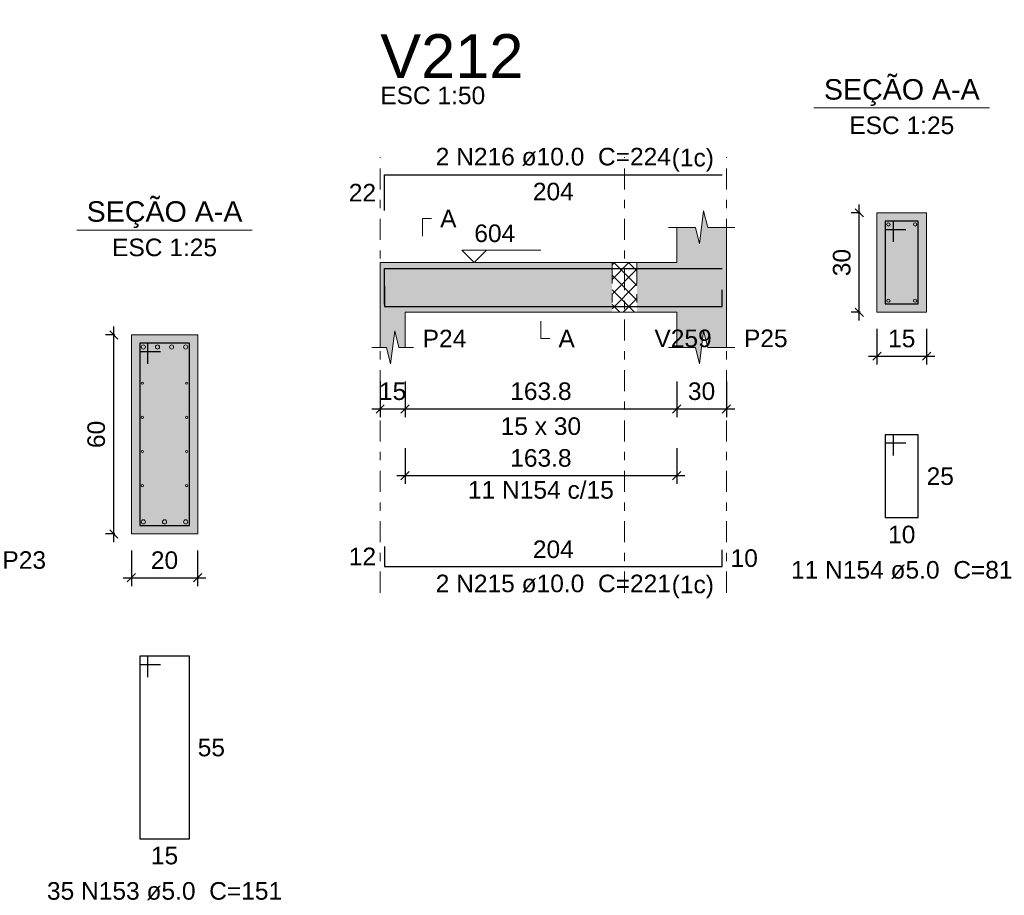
# Model space of a CAD drawing. Header units: millimetres. Extents: x 0 to 119, y 0 to 84.
# Tile 16 of 30: x 47 to 59, y 47 to 57. Entities that reach past the tile are written whole.
import ezdxf

# ---------------------------------------------------------------- set-up
doc = ezdxf.new("R2010")
doc.units = ezdxf.units.MM
doc.header["$MEASUREMENT"] = 0
doc.linetypes.add('DASHDOT', pattern=[2.54, 1.27, -0.635, 0, -0.635])
doc.linetypes.add('NULL', pattern=[0])
doc.layers.get('0').update_dxf_attribs({"lineweight": 18})
for name, color, linetype, lineweight in [('Descrição da armadura', 7, 'Continuous', 0), ('DT-Barras na forma', 2, 'Continuous', 30), ('DT-Barras no corte', 5, 'Continuous', 5), ('DT-Barras rebatidas', 2, 'Continuous', 30), ('DT-Cotas', 9, 'Continuous', 5), ('DT-Forma', 5, 'Continuous', 5), ('DT-Hachura forma vigas', 254, 'Continuous', 5), ('DT-Hachura intersecção vigas', 9, 'Continuous', 5), ('DT-Hachura seção vigas', 254, 'Continuous', 5), ('DT-Pontilhado', 9, 'DASHDOT', 5), ('DT-Textos', 7, 'Continuous', 5), ('DT-Título', 3, 'Continuous', 20), ('Textos armaduras', 7, 'Continuous', 0)]:
    doc.layers.add(name, color=color, linetype=linetype, lineweight=lineweight)
doc.styles.add('Arial', font='txt')
doc.dimstyles.new('UM_25.000000', dxfattribs={"dimtxt": 0.18, "dimasz": 0.1, "dimexe": 0.1, "dimexo": 0.2, "dimgap": 0, "dimtad": 1, "dimtih": 1, "dimtoh": 1, "dimdec": 1, "dimlfac": 25, "dimzin": 0, "dimdsep": 46, "dimtxsty": 'Standard', "dimcen": 0.09, "dimdle": 0.1, "dimadec": 1, "dimazin": 2, "dimtfac": 1, "dimtdec": 4, "dimtofl": 0, "dimtmove": 0, "dimatfit": 3, "dimfxl": 1, "dimtolj": 1, "dimarcsym": 0})
doc.dimstyles.new('UM_50.000000', dxfattribs={"dimtxt": 0.18, "dimasz": 0.1, "dimexe": 0.1, "dimexo": 0.2, "dimgap": 0, "dimtad": 1, "dimtih": 1, "dimtoh": 1, "dimdec": 1, "dimlfac": 50, "dimzin": 0, "dimdsep": 46, "dimtxsty": 'Standard', "dimcen": 0.09, "dimdle": 0.1, "dimadec": 1, "dimazin": 2, "dimtfac": 1, "dimtdec": 4, "dimtofl": 0, "dimtmove": 0, "dimatfit": 3, "dimfxl": 1, "dimtolj": 1, "dimarcsym": 0})

# ---------------------------------------------------------------- blocks, each defined once
blk = doc.blocks.new('_Oblique')
at = {"color": 0, "linetype": 'ByBlock', "lineweight": -2}
blk.add_line((-0.5, -0.5), (0.5, 0.5), dxfattribs=at)
blk = doc.blocks.new('*D121')
at = {"layer": 'Defpoints', "color": 0}
for p in [(48.324, 53.487), (48.535, 53.487), (48.535, 51.087)]:
    blk.add_point(p, dxfattribs=at)
at = {"layer": 'DT-Cotas', "color": 0, "lineweight": -2}
for p, q in [((48.324, 50.987), (48.324, 53.587)), ((48.335, 53.487), (48.224, 53.487)), ((48.335, 51.087), (48.224, 51.087))]:
    blk.add_line(p, q, dxfattribs=at)
at = {"layer": 'DT-Cotas', "color": 0, "lineweight": -2, "xscale": 0.1, "yscale": 0.1, "zscale": 0.1}
for p, rotation in [((48.324, 53.487), 90), ((48.324, 51.087), 270)]:
    blk.add_blockref('_Oblique', p, dxfattribs=dict(at, rotation=rotation))
at = {"layer": 'DT-Cotas', "color": 7, "insert": (48.112, 52.287), "char_height": 0.2118, "attachment_point": 5, "rotation": 90, "style": 'Arial'}
blk.add_mtext('\\A1;60', dxfattribs=at)
blk = doc.blocks.new('*D122')
at = {"layer": 'Defpoints', "color": 0}
for p in [(48.535, 51.087), (49.335, 51.087), (49.335, 50.558)]:
    blk.add_point(p, dxfattribs=at)
at = {"layer": 'DT-Cotas', "color": 0, "lineweight": -2}
for p, q in [((48.535, 50.887), (48.535, 50.458)), ((49.335, 50.887), (49.335, 50.458)), ((48.435, 50.558), (49.435, 50.558))]:
    blk.add_line(p, q, dxfattribs=at)
at = {"layer": 'DT-Cotas', "color": 0, "lineweight": -2, "xscale": 0.1, "yscale": 0.1, "zscale": 0.1, "rotation": 180}
blk.add_blockref('_Oblique', (48.535, 50.558), dxfattribs=at)
at = {"layer": 'DT-Cotas', "color": 0, "lineweight": -2, "xscale": 0.1, "yscale": 0.1, "zscale": 0.1}
blk.add_blockref('_Oblique', (49.335, 50.558), dxfattribs=at)
at = {"layer": 'DT-Cotas', "color": 7, "insert": (48.935, 50.769), "char_height": 0.2118, "attachment_point": 5, "rotation": 0.0057, "style": 'Arial'}
blk.add_mtext('\\A1;20', dxfattribs=at)
blk = doc.blocks.new('*D125')
at = {"layer": 'Defpoints', "color": 0}
for p in [(51.537, 53.125), (51.837, 53.125), (51.837, 52.595)]:
    blk.add_point(p, dxfattribs=at)
at = {"layer": 'DT-Cotas', "color": 0, "lineweight": -2}
for p, q in [((51.537, 52.925), (51.537, 52.495)), ((51.837, 52.925), (51.837, 52.495)), ((51.437, 52.595), (51.937, 52.595))]:
    blk.add_line(p, q, dxfattribs=at)
at = {"layer": 'DT-Cotas', "color": 0, "lineweight": -2, "xscale": 0.1, "yscale": 0.1, "zscale": 0.1, "rotation": 180}
blk.add_blockref('_Oblique', (51.537, 52.595), dxfattribs=at)
at = {"layer": 'DT-Cotas', "color": 0, "lineweight": -2, "xscale": 0.1, "yscale": 0.1, "zscale": 0.1}
blk.add_blockref('_Oblique', (51.837, 52.595), dxfattribs=at)
at = {"layer": 'DT-Cotas', "color": 7, "insert": (51.687, 52.807), "char_height": 0.2118, "attachment_point": 5, "rotation": 0.0057, "style": 'Arial'}
blk.add_mtext('\\A1;15', dxfattribs=at)
blk = doc.blocks.new('*D126')
at = {"layer": 'Defpoints', "color": 0}
for p in [(51.837, 53.125), (55.114, 53.125), (55.114, 52.595)]:
    blk.add_point(p, dxfattribs=at)
at = {"layer": 'DT-Cotas', "color": 0, "lineweight": -2}
for p, q in [((51.837, 52.925), (51.837, 52.495)), ((55.114, 52.925), (55.114, 52.495)), ((51.737, 52.595), (55.214, 52.595))]:
    blk.add_line(p, q, dxfattribs=at)
at = {"layer": 'DT-Cotas', "color": 0, "lineweight": -2, "xscale": 0.1, "yscale": 0.1, "zscale": 0.1, "rotation": 180}
blk.add_blockref('_Oblique', (51.837, 52.595), dxfattribs=at)
at = {"layer": 'DT-Cotas', "color": 0, "lineweight": -2, "xscale": 0.1, "yscale": 0.1, "zscale": 0.1}
blk.add_blockref('_Oblique', (55.114, 52.595), dxfattribs=at)
at = {"layer": 'DT-Cotas', "color": 7, "insert": (53.476, 52.807), "char_height": 0.2118, "attachment_point": 5, "rotation": 0.0057, "style": 'Arial'}
blk.add_mtext('\\A1;163.8', dxfattribs=at)
blk = doc.blocks.new('*D127')
at = {"layer": 'Defpoints', "color": 0}
for p in [(55.114, 53.125), (55.714, 53.125), (55.714, 52.595)]:
    blk.add_point(p, dxfattribs=at)
at = {"layer": 'DT-Cotas', "color": 0, "lineweight": -2}
for p, q in [((55.114, 52.925), (55.114, 52.495)), ((55.714, 52.925), (55.714, 52.495)), ((55.014, 52.595), (55.814, 52.595))]:
    blk.add_line(p, q, dxfattribs=at)
at = {"layer": 'DT-Cotas', "color": 0, "lineweight": -2, "xscale": 0.1, "yscale": 0.1, "zscale": 0.1, "rotation": 180}
blk.add_blockref('_Oblique', (55.114, 52.595), dxfattribs=at)
at = {"layer": 'DT-Cotas', "color": 0, "lineweight": -2, "xscale": 0.1, "yscale": 0.1, "zscale": 0.1}
blk.add_blockref('_Oblique', (55.714, 52.595), dxfattribs=at)
at = {"layer": 'DT-Cotas', "color": 7, "insert": (55.414, 52.807), "char_height": 0.2118, "attachment_point": 5, "rotation": 0.0057, "style": 'Arial'}
blk.add_mtext('\\A1;30', dxfattribs=at)
blk = doc.blocks.new('*D128')
at = {"layer": 'Defpoints', "color": 0}
for p in [(57.317, 54.96), (57.529, 54.96), (57.529, 53.76)]:
    blk.add_point(p, dxfattribs=at)
at = {"layer": 'DT-Cotas', "color": 0, "lineweight": -2}
for p, q in [((57.317, 53.66), (57.317, 55.06)), ((57.329, 54.96), (57.217, 54.96)), ((57.329, 53.76), (57.217, 53.76))]:
    blk.add_line(p, q, dxfattribs=at)
at = {"layer": 'DT-Cotas', "color": 0, "lineweight": -2, "xscale": 0.1, "yscale": 0.1, "zscale": 0.1}
for p, rotation in [((57.317, 54.96), 90), ((57.317, 53.76), 270)]:
    blk.add_blockref('_Oblique', p, dxfattribs=dict(at, rotation=rotation))
at = {"layer": 'DT-Cotas', "color": 7, "insert": (57.106, 54.36), "char_height": 0.2118, "attachment_point": 5, "rotation": 90, "style": 'Arial'}
blk.add_mtext('\\A1;30', dxfattribs=at)
blk = doc.blocks.new('*D129')
at = {"layer": 'Defpoints', "color": 0}
for p in [(57.529, 53.76), (58.129, 53.76), (58.129, 53.231)]:
    blk.add_point(p, dxfattribs=at)
at = {"layer": 'DT-Cotas', "color": 0, "lineweight": -2}
for p, q in [((57.529, 53.56), (57.529, 53.131)), ((58.129, 53.56), (58.129, 53.131)), ((57.429, 53.231), (58.229, 53.231))]:
    blk.add_line(p, q, dxfattribs=at)
at = {"layer": 'DT-Cotas', "color": 0, "lineweight": -2, "xscale": 0.1, "yscale": 0.1, "zscale": 0.1, "rotation": 180}
blk.add_blockref('_Oblique', (57.529, 53.231), dxfattribs=at)
at = {"layer": 'DT-Cotas', "color": 0, "lineweight": -2, "xscale": 0.1, "yscale": 0.1, "zscale": 0.1}
blk.add_blockref('_Oblique', (58.129, 53.231), dxfattribs=at)
at = {"layer": 'DT-Cotas', "color": 7, "insert": (57.829, 53.443), "char_height": 0.2118, "attachment_point": 5, "rotation": 0.0057, "style": 'Arial'}
blk.add_mtext('\\A1;15', dxfattribs=at)
blk = doc.blocks.new('*D130')
at = {"layer": 'Defpoints', "color": 0}
for p in [(51.837, 52.32), (55.114, 52.32), (55.114, 51.791)]:
    blk.add_point(p, dxfattribs=at)
at = {"layer": 'DT-Cotas', "color": 0, "lineweight": -2}
for p, q in [((51.837, 52.12), (51.837, 51.691)), ((55.114, 52.12), (55.114, 51.691)), ((51.737, 51.791), (55.214, 51.791))]:
    blk.add_line(p, q, dxfattribs=at)
at = {"layer": 'DT-Cotas', "color": 0, "lineweight": -2, "xscale": 0.1, "yscale": 0.1, "zscale": 0.1, "rotation": 180}
blk.add_blockref('_Oblique', (51.837, 51.791), dxfattribs=at)
at = {"layer": 'DT-Cotas', "color": 0, "lineweight": -2, "xscale": 0.1, "yscale": 0.1, "zscale": 0.1}
blk.add_blockref('_Oblique', (55.114, 51.791), dxfattribs=at)
at = {"layer": 'DT-Cotas', "color": 7, "insert": (53.476, 52.002), "char_height": 0.2118, "attachment_point": 5, "rotation": 0.0057, "style": 'Arial'}
blk.add_mtext('\\A1;163.8', dxfattribs=at)

msp = doc.modelspace()

# ---------------------------------------------------------------- hatches: boundary and pattern name
at = {"layer": 'DT-Hachura forma vigas', "linetype": 'Continuous'}
for points in [[(55.7141, 53.3367), (55.7141, 53.7603), (55.7141, 54.3603), (55.7141, 54.7839), (55.4891, 54.7839), (55.4391, 54.9839), (55.3891, 54.5839), (55.3391, 54.7839), (55.1141, 54.7839), (55.1141, 54.3603), (54.6341, 54.3603), (54.6341, 53.7603), (55.1141, 53.7603), (55.1141, 53.3367), (55.3391, 53.3367), (55.3891, 53.1367), (55.4391, 53.5367), (55.4891, 53.3367), (55.7141, 53.3367)], [(51.8375, 53.7603), (54.3341, 53.7603), (54.3341, 54.3603), (51.8375, 54.3603), (51.5375, 54.3603), (51.5375, 53.7603), (51.5375, 53.3367), (51.6125, 53.3367), (51.6625, 53.1367), (51.7125, 53.5367), (51.7625, 53.3367), (51.8375, 53.3367), (51.8375, 53.7603)]]:
    msp.add_hatch(color=254, dxfattribs=at).paths.add_polyline_path(points)
at = {"layer": 'DT-Hachura intersecção vigas', "linetype": 'Continuous'}
h = msp.add_hatch(dxfattribs=at)
h.set_pattern_fill('ANSI37', color=9, style=0)
h.paths.add_polyline_path([(54.3341, 53.7603), (54.6341, 53.7603), (54.6341, 54.3603), (54.3341, 54.3603), (54.3341, 53.7603)])
at = {"layer": 'DT-Hachura seção vigas', "linetype": 'Continuous'}
for points in [[(57.5292, 53.7603), (57.5292, 53.7603), (58.1292, 53.7603), (58.1292, 54.9603), (57.5292, 54.9603), (57.5292, 53.7603)], [(48.5355, 51.0872), (48.5355, 51.0872), (49.3355, 51.0872), (49.3355, 53.4872), (48.5355, 53.4872), (48.5355, 51.0872)]]:
    msp.add_hatch(color=254, dxfattribs=at).paths.add_polyline_path(points)

# ---------------------------------------------------------------- linework, layer by layer
at = {"layer": 'DT-Barras na forma'}
for p, q in [((57.7292, 54.8603), (57.6292, 54.8603)), ((57.6292, 54.8603), (57.6292, 53.8603)), ((58.0292, 54.8603), (57.6292, 54.8603)), ((57.6292, 54.8603), (57.6292, 54.7603)), ((57.6292, 54.7603), (57.8792, 54.7603)), ((57.7292, 54.6103), (57.7292, 54.8603)), ((58.0292, 53.8603), (58.0292, 54.8603)), ((57.6292, 53.8603), (58.0292, 53.8603)), ((48.7355, 53.3872), (48.6355, 53.3872)), ((48.6355, 53.3872), (48.6355, 51.1872)), ((49.2355, 53.3872), (48.6355, 53.3872)), ((48.6355, 53.3872), (48.6355, 53.2872)), ((48.7355, 53.1372), (48.7355, 53.3872)), ((49.2355, 51.1872), (49.2355, 53.3872)), ((48.6355, 53.2872), (48.8855, 53.2872)), ((48.6355, 51.1872), (49.2355, 51.1872))]:
    msp.add_line(p, q, dxfattribs=at)
for points in [[(51.5875, 53.8571), (51.5875, 54.2903), (55.6641, 54.2903)], [(51.5875, 54.0703), (51.5875, 53.8303), (55.6641, 53.8303), (55.6641, 54.0303)]]:
    msp.add_lwpolyline(points, dxfattribs=at)
at = {"layer": 'DT-Barras no corte'}
for centre, radius in [((57.6692, 54.8203), 0.02), ((57.9892, 54.8203), 0.02), ((57.6692, 53.9003), 0.02), ((57.9892, 53.9003), 0.02), ((48.6805, 53.3422), 0.025), ((48.8505, 53.3422), 0.025), ((49.0205, 53.3422), 0.025), ((49.1905, 53.3422), 0.025), ((48.6681, 52.9052), 0.0126), ((49.2029, 52.9052), 0.0126), ((48.6681, 52.4932), 0.0126), ((49.2029, 52.4932), 0.0126), ((48.6681, 52.0812), 0.0126), ((49.2029, 52.0812), 0.0126), ((48.6681, 51.6692), 0.0126), ((49.2029, 51.6692), 0.0126), ((48.6805, 51.2322), 0.025), ((48.9355, 51.2322), 0.025), ((49.1905, 51.2322), 0.025)]:
    msp.add_circle(centre, radius, dxfattribs=at)
at = {"layer": 'DT-Barras rebatidas'}
for points in [[(51.5875, 54.9867), (51.5875, 55.4199), (55.6641, 55.4199)], [(57.7292, 52.0336), (57.7292, 52.2836), (57.6292, 52.2836), (57.6292, 51.2836), (58.0292, 51.2836), (58.0292, 52.2836), (57.6292, 52.2836), (57.6292, 52.1836), (57.8792, 52.1836)], [(51.5875, 50.9357), (51.5875, 50.6957), (55.6641, 50.6957), (55.6641, 50.8957)], [(48.7355, 49.3605), (48.7355, 49.6105), (48.6355, 49.6105), (48.6355, 47.4105), (49.2355, 47.4105), (49.2355, 49.6105), (48.6355, 49.6105), (48.6355, 49.5105), (48.8855, 49.5105)]]:
    msp.add_lwpolyline(points, dxfattribs=at)
at = {"layer": 'DT-Forma'}
for p, q in [((55.3891, 54.5839), (55.4391, 54.9839)), ((55.4391, 54.9839), (55.4891, 54.7839)), ((58.1292, 54.9603), (57.5292, 54.9603)), ((57.5292, 54.9603), (57.5292, 53.7603)), ((58.1292, 53.7603), (58.1292, 54.9603)), ((55.0141, 54.7839), (55.3391, 54.7839)), ((55.1141, 54.3603), (55.1141, 54.7839)), ((55.3391, 54.7839), (55.3891, 54.5839)), ((55.4891, 54.7839), (55.8141, 54.7839)), ((55.7141, 54.7839), (55.7141, 54.3603)), ((51.5375, 54.3603), (51.8375, 54.3603)), ((51.8375, 54.3603), (54.3341, 54.3603)), ((54.3341, 54.3603), (54.6341, 54.3603)), ((54.6341, 54.3603), (55.1141, 54.3603)), ((51.5375, 53.7603), (51.5375, 53.3367)), ((51.8375, 53.3367), (51.8375, 53.7603)), ((51.8375, 53.7603), (54.3341, 53.7603)), ((54.3341, 53.7603), (54.6341, 53.7603)), ((54.6341, 53.7603), (55.1141, 53.7603)), ((55.1141, 53.7603), (55.1141, 53.3367)), ((55.7141, 53.3367), (55.7141, 53.7603)), ((57.5292, 53.7603), (58.1292, 53.7603)), ((49.3355, 53.4872), (48.5355, 53.4872)), ((48.5355, 53.4872), (48.5355, 51.0872)), ((49.3355, 51.0872), (49.3355, 53.4872)), ((51.6625, 53.1367), (51.7125, 53.5367)), ((51.7125, 53.5367), (51.7625, 53.3367)), ((55.3891, 53.1367), (55.4391, 53.5367)), ((55.4391, 53.5367), (55.4891, 53.3367)), ((51.4375, 53.3367), (51.6125, 53.3367)), ((51.6125, 53.3367), (51.6625, 53.1367)), ((51.7625, 53.3367), (51.9375, 53.3367)), ((55.0141, 53.3367), (55.3391, 53.3367)), ((55.3391, 53.3367), (55.3891, 53.1367)), ((55.4891, 53.3367), (55.8141, 53.3367)), ((48.5355, 51.0872), (49.3355, 51.0872))]:
    msp.add_line(p, q, dxfattribs=at)
at = {"layer": 'DT-Forma', "linetype": 'Continuous'}
for p, q in [((51.5375, 53.7603), (51.5375, 54.3603)), ((55.7141, 54.3603), (55.7141, 53.7603))]:
    msp.add_line(p, q, dxfattribs=at)
at = {"layer": 'DT-Pontilhado', "ltscale": 0.2}
for p, q in [((51.5375, 50.378), (51.5375, 55.6317)), ((54.4841, 50.378), (54.4841, 55.6317)), ((55.7141, 50.378), (55.7141, 55.6317)), ((54.3341, 54.3603), (54.3341, 53.7603)), ((54.6341, 54.3603), (54.6341, 53.7603))]:
    msp.add_line(p, q, dxfattribs=at)
at = {"layer": 'DT-Textos'}
for p, q in [((56.7702, 56.2252), (58.8882, 56.2252)), ((47.8765, 54.7521), (49.9945, 54.7521))]:
    msp.add_line(p, q, dxfattribs=at)
for points in [[(52.0493, 54.678), (52.0493, 54.8898), (52.1552, 54.8898)], [(52.8205, 54.5086), (52.6722, 54.3603), (52.5239, 54.5086), (53.477, 54.5086)], [(53.4758, 53.6544), (53.4758, 53.4426), (53.5817, 53.4426)]]:
    msp.add_lwpolyline(points, dxfattribs=at)

# ---------------------------------------------------------------- texts
at = {"layer": 'Descrição da armadura', "linetype": 'NULL', "char_height": 0.2118, "attachment_point": 8, "line_spacing_factor": 0.9, "style": 'Arial'}
for s, insert, width in [('2 N216 ø10.0  C=224', (53.6256, 55.5262), 5.562109), ('11 N154 c/15', (53.4758, 51.5089), 3.450264), ('11 N154 ø5.0  C=81', (57.8296, 50.5422), 5.239541), ('2 N215 ø10.0  C=221', (53.6256, 50.3782), 5.562109), ('35 N153 ø5.0  C=151', (48.9356, 46.6692), 5.562109)]:
    msp.add_mtext(s, dxfattribs=dict(at, insert=insert, width=width))
at = {"layer": 'DT-Textos', "linetype": 'NULL', "line_spacing_factor": 0.798, "style": 'Arial'}
for s, insert, char_height, width, attachment_point in [('ESC 1:50', (51.5376, 56.2672), 0.2118, 2.482559, 7), ('SEÇÃO A-A', (57.8296, 56.2493), 0.2471, 3.812061, 8), ('ESC 1:25', (57.8296, 55.9072), 0.2118, 2.482559, 8), ('(1c)', (55.0536, 55.4563), 0.2118, 0.998857, 7), ('SEÇÃO A-A', (48.9356, 54.7763), 0.2471, 3.812061, 8), ('A', (52.2606, 54.7842), 0.2118, 0.386855, 7), ('604', (52.6726, 54.6042), 0.2118, 0.967705, 7), ('ESC 1:25', (48.9356, 54.4342), 0.2118, 2.482559, 8), ('P24', (52.0496, 53.3372), 0.2118, 1.031992, 7), ('A', (53.6876, 53.3372), 0.2118, 0.386855, 7), ('V259', (54.8456, 53.3372), 0.2118, 1.354561, 7), ('P25', (55.9256, 53.3372), 0.2118, 1.031992, 7), ('15 x 30', (53.4756, 52.2782), 0.2118, 1.902559, 8), ('P23', (46.9796, 50.6632), 0.2118, 1.031992, 7), ('(1c)', (55.0536, 50.3083), 0.2118, 0.998857, 7)]:
    msp.add_mtext(s, dxfattribs=dict(at, insert=insert, char_height=char_height, width=width, attachment_point=attachment_point))
at = {"layer": 'DT-Título', "linetype": 'NULL', "insert": (51.5376, 56.5851), "char_height": 0.5295, "width": 3.456465, "attachment_point": 7, "line_spacing_factor": 0.798, "style": 'Arial'}
msp.add_mtext('V212', dxfattribs=at)
at = {"layer": 'Textos armaduras', "linetype": 'NULL', "char_height": 0.2118, "line_spacing_factor": 0.9, "style": 'Arial'}
for s, insert, width, attachment_point in [('22', (51.4875, 55.0974), 1.045137, 9), ('204', (53.6258, 55.3226), 1.367705, 2), ('25', (58.1292, 51.8895), 1.045137, 1), ('10', (57.8292, 51.1863), 1.045137, 2), ('12', (51.4875, 50.7098), 1.045137, 9), ('204', (53.6258, 50.793), 1.367705, 8), ('10', (55.7641, 50.9016), 1.045137, 1), ('55', (49.3355, 48.6164), 1.045137, 1), ('15', (48.9355, 47.3132), 1.045137, 2)]:
    msp.add_mtext(s, dxfattribs=dict(at, insert=insert, width=width, attachment_point=attachment_point))

# ---------------------------------------------------------------- dimensions: what is measured, and where the dimension line sits
at = {"layer": 'DT-Cotas'}
for base, p1, p2, picture, middle in [((57.3174, 54.9603), (57.5292, 53.7603), (57.5292, 54.9603), '*D128', (57.1056, 54.3603)), ((48.3237, 53.4872), (48.5355, 51.0872), (48.5355, 53.4872), '*D121', (48.1119, 52.2872))]:
    dim = msp.add_linear_dim(base=base, p1=p1, p2=p2, angle=90, dimstyle='UM_25.000000', override={"dimtxt": 0.2118, "dimasz": 0.1, "dimexe": 0.1, "dimexo": 0.2, "dimtad": 1, "dimtih": 0, "dimtoh": 0, "dimdec": 1, "dimlfac": 25, "dimzin": 8, "dimtxsty": 'Arial', "dimblk": 'Oblique', "dimblk1": 'Oblique', "dimblk2": 'Oblique', "dimsah": 1, "dimdle": 0.1, "dimse1": 0, "dimse2": 0, "dimclrt": 7, "dimadec": 1, "dimazin": 3, "dimtmove": 2, "dimldrblk": 'Oblique'}, dxfattribs=at)
    dim.commit()
    dim.dimension.update_dxf_attribs({"geometry": picture, "text_midpoint": middle, "dimtype": 160, "text_rotation": 90})
for base, p1, p2, dimstyle, override, picture, middle in [((58.1292, 53.2308), (57.5292, 53.7603), (58.1292, 53.7603), 'UM_25.000000', {"dimtxt": 0.2118, "dimasz": 0.1, "dimexe": 0.1, "dimexo": 0.2, "dimtad": 1, "dimtih": 0, "dimtoh": 0, "dimdec": 1, "dimlfac": 25, "dimzin": 8, "dimtxsty": 'Arial', "dimblk": 'Oblique', "dimblk1": 'Oblique', "dimblk2": 'Oblique', "dimsah": 1, "dimdle": 0.1, "dimse1": 0, "dimse2": 0, "dimclrt": 7, "dimadec": 1, "dimazin": 3, "dimtmove": 2, "dimldrblk": 'Oblique'}, '*D129', (57.8292, 53.4426)), ((51.8375, 52.5954), (51.5375, 53.1249), (51.8375, 53.1249), 'UM_50.000000', {"dimtxt": 0.2118, "dimasz": 0.1, "dimexe": 0.1, "dimexo": 0.2, "dimtad": 1, "dimtih": 0, "dimtoh": 0, "dimdec": 1, "dimlfac": 50, "dimzin": 8, "dimtxsty": 'Arial', "dimblk": 'Oblique', "dimblk1": 'Oblique', "dimblk2": 'Oblique', "dimsah": 1, "dimdle": 0.1, "dimse1": 0, "dimse2": 0, "dimclrt": 7, "dimadec": 1, "dimazin": 3, "dimtmove": 2, "dimldrblk": 'Oblique'}, '*D125', (51.6875, 52.8072)), ((55.1141, 52.5954), (51.8375, 53.1249), (55.1141, 53.1249), 'UM_50.000000', {"dimtxt": 0.2118, "dimasz": 0.1, "dimexe": 0.1, "dimexo": 0.2, "dimtad": 1, "dimtih": 0, "dimtoh": 0, "dimdec": 1, "dimlfac": 50, "dimzin": 8, "dimtxsty": 'Arial', "dimblk": 'Oblique', "dimblk1": 'Oblique', "dimblk2": 'Oblique', "dimsah": 1, "dimdle": 0.1, "dimse1": 0, "dimse2": 0, "dimclrt": 7, "dimadec": 1, "dimazin": 3, "dimtmove": 2, "dimldrblk": 'Oblique'}, '*D126', (53.4758, 52.8072)), ((55.7141, 52.5954), (55.1141, 53.1249), (55.7141, 53.1249), 'UM_50.000000', {"dimtxt": 0.2118, "dimasz": 0.1, "dimexe": 0.1, "dimexo": 0.2, "dimtad": 1, "dimtih": 0, "dimtoh": 0, "dimdec": 1, "dimlfac": 50, "dimzin": 8, "dimtxsty": 'Arial', "dimblk": 'Oblique', "dimblk1": 'Oblique', "dimblk2": 'Oblique', "dimsah": 1, "dimdle": 0.1, "dimse1": 0, "dimse2": 0, "dimclrt": 7, "dimadec": 1, "dimazin": 3, "dimtmove": 2, "dimldrblk": 'Oblique'}, '*D127', (55.4141, 52.8072)), ((55.1141, 51.7906), (51.8375, 52.3201), (55.1141, 52.3201), 'UM_50.000000', {"dimtxt": 0.2118, "dimasz": 0.1, "dimexe": 0.1, "dimexo": 0.2, "dimtad": 1, "dimtih": 0, "dimtoh": 0, "dimdec": 1, "dimlfac": 50, "dimzin": 8, "dimtxsty": 'Arial', "dimblk": 'Oblique', "dimblk1": 'Oblique', "dimblk2": 'Oblique', "dimsah": 1, "dimdle": 0.1, "dimse1": 0, "dimse2": 0, "dimclrt": 7, "dimadec": 1, "dimazin": 3, "dimtmove": 2, "dimldrblk": 'Oblique'}, '*D130', (53.4758, 52.0024)), ((49.3355, 50.5577), (48.5355, 51.0872), (49.3355, 51.0872), 'UM_25.000000', {"dimtxt": 0.2118, "dimasz": 0.1, "dimexe": 0.1, "dimexo": 0.2, "dimtad": 1, "dimtih": 0, "dimtoh": 0, "dimdec": 1, "dimlfac": 25, "dimzin": 8, "dimtxsty": 'Arial', "dimblk": 'Oblique', "dimblk1": 'Oblique', "dimblk2": 'Oblique', "dimsah": 1, "dimdle": 0.1, "dimse1": 0, "dimse2": 0, "dimclrt": 7, "dimadec": 1, "dimazin": 3, "dimtmove": 2, "dimldrblk": 'Oblique'}, '*D122', (48.9355, 50.7695))]:
    dim = msp.add_linear_dim(base=base, p1=p1, p2=p2, dimstyle=dimstyle, override=override, dxfattribs=at)
    dim.commit()
    dim.dimension.update_dxf_attribs({"geometry": picture, "text_midpoint": middle, "dimtype": 160, "text_rotation": 0.00573})

doc.saveas('drawing.dxf')
